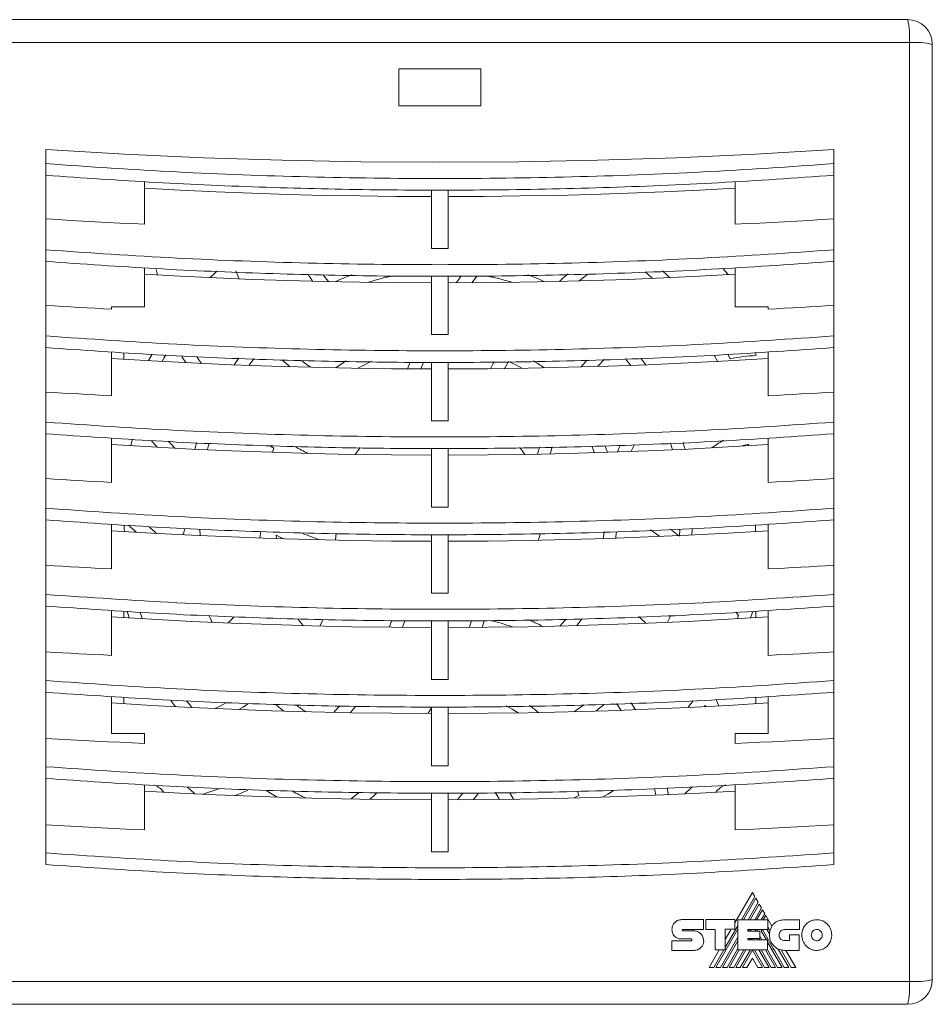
# Model space of a CAD drawing. Header units: millimetres. Extents: x 51 to 371, y 39 to 249.
# Tile 3 of 4: x 164 to 275, y 129 to 249. Entities that reach past the tile are written whole.
import ezdxf

# ---------------------------------------------------------------- set-up
doc = ezdxf.new("R2010")
doc.units = ezdxf.units.MM

msp = doc.modelspace()

# ---------------------------------------------------------------- linework, layer by layer
at = {"color": 7, "linetype": 'Continuous', "lineweight": 15}
for p, q in [((157.93, 249.46), (271.93, 249.46)), ((272.15, 246.67), (157.72, 246.67)), ((272.15, 132.24), (272.15, 246.67)), ((274.93, 246.46), (274.93, 132.46)), ((219.93, 243.46), (209.93, 243.46)), ((209.93, 243.46), (209.93, 238.96)), ((219.93, 238.96), (219.93, 243.46)), ((209.93, 238.96), (219.93, 238.96)), ((166.93, 233.62), (166.93, 231.91)), ((262.93, 233.62), (262.93, 231.91)), ((166.93, 231.91), (166.93, 230.49)), ((262.93, 231.91), (262.93, 230.49)), ((166.93, 230.49), (166.93, 223.09)), ((262.93, 223.09), (262.93, 230.49)), ((178.93, 224.52), (178.93, 229.7)), ((250.93, 229.7), (250.93, 224.52)), ((213.93, 221.59), (213.93, 228.68)), ((215.93, 228.68), (215.93, 221.59)), ((217.12, 227.89), (215.95, 227.94)), ((166.93, 223.09), (166.93, 221.41)), ((262.93, 223.09), (262.93, 221.41)), ((166.93, 221.41), (166.93, 219.99)), ((262.93, 221.41), (262.93, 219.99)), ((166.93, 219.99), (166.93, 212.56)), ((262.93, 212.56), (262.93, 219.99)), ((178.93, 214.46), (178.93, 219.2)), ((180.35, 219.02), (180.54, 218.35)), ((249.42, 219.14), (250.05, 218.39)), ((250.93, 219.2), (250.93, 214.46)), ((213.93, 211.08), (213.93, 218.18)), ((215.93, 218.18), (215.93, 211.08)), ((174.93, 214.17), (174.93, 214.46)), ((174.93, 214.46), (178.93, 214.46)), ((250.93, 214.46), (254.93, 214.46)), ((254.93, 214.46), (254.93, 214.17)), ((166.93, 212.56), (166.93, 210.91)), ((262.93, 212.56), (262.93, 210.91)), ((166.93, 210.91), (166.93, 209.49)), ((262.93, 210.91), (262.93, 209.49)), ((166.93, 209.49), (166.93, 202.03)), ((174.93, 203.62), (174.93, 208.94)), ((176.43, 208.09), (176.43, 208.87)), ((253.43, 208.88), (253.43, 208.53)), ((254.93, 208.94), (254.93, 203.62)), ((262.93, 202.03), (262.93, 209.49)), ((179.86, 208.68), (179.44, 207.91)), ((210.99, 206.9), (211.33, 207.72)), ((213.93, 200.57), (213.93, 207.68)), ((215.93, 207.68), (215.93, 200.57)), ((248.8, 207.77), (248.34, 208.59)), ((250.3, 208.14), (250.01, 208.67)), ((166.93, 202.03), (166.93, 200.41)), ((262.93, 202.03), (262.93, 200.41)), ((166.93, 200.41), (166.93, 198.99)), ((262.93, 200.41), (262.93, 198.99)), ((166.93, 198.99), (166.93, 191.51)), ((174.93, 193.07), (174.93, 198.44)), ((254.93, 198.44), (254.93, 193.07)), ((262.93, 191.51), (262.93, 198.99)), ((194.71, 197.23), (194.29, 197.5)), ((194.71, 197.23), (194.52, 196.73)), ((213.93, 190.06), (213.93, 197.18)), ((215.93, 197.18), (215.93, 190.06)), ((226.83, 196.5), (227.06, 197.36)), ((233.76, 196.68), (233.43, 197.49)), ((243.27, 197.04), (243.04, 197.86)), ((252.58, 197.54), (252.54, 197.71)), ((166.93, 191.51), (166.93, 189.91)), ((262.93, 191.51), (262.93, 189.91)), ((166.93, 189.91), (166.93, 188.49)), ((262.93, 189.91), (262.93, 188.49)), ((166.93, 188.49), (166.93, 180.98)), ((262.93, 180.98), (262.93, 188.49)), ((174.93, 182.53), (174.93, 187.94)), ((185.67, 187.38), (185.74, 186.58)), ((244.12, 186.51), (244.19, 187.38)), ((254.93, 187.94), (254.93, 182.53)), ((192.98, 186.28), (193.1, 187.06)), ((194.97, 186.62), (195.03, 186.21)), ((213.93, 179.55), (213.93, 186.68)), ((215.93, 186.68), (215.93, 179.55)), ((166.93, 180.98), (166.93, 179.41)), ((262.93, 180.98), (262.93, 179.41)), ((166.93, 179.41), (166.93, 177.99)), ((262.93, 179.41), (262.93, 177.99)), ((166.93, 177.99), (166.93, 170.45)), ((262.93, 170.45), (262.93, 177.99)), ((174.93, 171.98), (174.93, 177.44)), ((176.43, 176.59), (176.43, 177.37)), ((186.81, 176.82), (187.14, 176.11)), ((251.31, 176.84), (251.01, 177.24)), ((251.17, 176.45), (251.31, 176.84)), ((253.43, 177.38), (253.43, 176.59)), ((254.93, 177.44), (254.93, 171.98)), ((187.02, 176.02), (187.14, 176.11)), ((200.71, 176.35), (200.29, 175.59)), ((208.74, 175.42), (209.07, 176.22)), ((213.93, 169.05), (213.93, 176.18)), ((215.93, 176.18), (215.93, 169.05)), ((166.93, 170.45), (166.93, 168.91)), ((262.93, 170.45), (262.93, 168.91)), ((166.93, 168.91), (166.93, 167.49)), ((262.93, 168.91), (262.93, 167.49)), ((166.93, 167.49), (166.93, 159.93)), ((174.93, 162.46), (174.93, 166.94)), ((176.43, 166.09), (176.43, 166.87)), ((253.43, 166.88), (253.43, 166.09)), ((254.93, 166.94), (254.93, 162.46)), ((262.93, 159.93), (262.93, 167.49)), ((213.93, 158.54), (213.93, 165.68)), ((215.93, 165.68), (215.93, 158.54)), ((247.13, 165.73), (247.25, 165.88)), ((247.32, 165.74), (247.25, 165.88)), ((178.93, 162.46), (174.93, 162.46)), ((178.93, 161.25), (178.93, 162.46)), ((254.93, 162.46), (250.93, 162.46)), ((250.93, 162.46), (250.93, 161.25)), ((166.93, 159.93), (166.93, 158.41)), ((262.93, 159.93), (262.93, 158.41)), ((166.93, 158.41), (166.93, 156.99)), ((262.93, 158.41), (262.93, 156.99)), ((166.93, 156.99), (166.93, 149.4)), ((178.93, 156.21), (178.93, 156.2)), ((178.93, 150.71), (178.93, 156.2)), ((250.93, 156.2), (250.93, 156.22)), ((250.93, 156.2), (250.93, 150.71)), ((262.93, 149.4), (262.93, 156.99)), ((213.93, 148.03), (213.93, 155.18)), ((215.93, 155.18), (215.93, 148.03)), ((231.29, 154.61), (231.88, 154.89)), ((231.88, 154.89), (231.72, 155.44)), ((166.93, 149.4), (166.93, 147.91)), ((262.93, 149.4), (262.93, 147.91)), ((166.93, 147.91), (166.93, 146.49)), ((262.93, 147.91), (262.93, 146.49)), ((253.02, 143.09), (250.89, 139.4)), ((253.3, 142.6), (253.02, 143.09)), ((251.67, 139.77), (253.3, 142.6)), ((253.43, 142.38), (251.92, 139.77)), ((252.48, 139.77), (253.71, 141.9)), ((253.83, 141.68), (252.73, 139.77)), ((253.71, 141.9), (253.43, 142.38)), ((254.11, 141.2), (253.83, 141.68)), ((253.29, 139.77), (254.11, 141.2)), ((254.24, 140.98), (253.53, 139.77)), ((254.1, 139.77), (254.52, 140.49)), ((254.52, 140.49), (254.24, 140.98)), ((247.06, 139.78), (244.38, 139.78)), ((247.06, 138.59), (247.06, 139.78)), ((247.33, 139.78), (247.33, 138.59)), ((250.89, 139.78), (247.33, 139.78)), ((250.89, 138.6), (250.89, 139.78)), ((254.88, 139.77), (251.25, 139.77)), ((251.25, 139.77), (251.25, 136.08)), ((254.64, 140.28), (254.34, 139.77)), ((255.39, 138.99), (254.64, 140.28)), ((254.88, 138.58), (254.88, 139.77)), ((258.77, 139.76), (256.91, 139.76)), ((258.77, 138.56), (258.77, 139.76)), ((243.21, 138.58), (243.21, 138.58)), ((244.54, 138.59), (247.06, 138.59)), ((245.91, 138.4), (244.54, 138.4)), ((247.33, 138.59), (248.49, 138.59)), ((248.49, 138.59), (248.49, 136.08)), ((251.25, 138.6), (248.57, 133.96)), ((249.7, 136.36), (251.25, 139.04)), ((249.7, 138.6), (250.89, 138.6)), ((249.7, 136.08), (249.7, 138.6)), ((250.42, 138.6), (249.7, 137.35)), ((252.45, 138.38), (252.45, 138.58)), ((252.45, 138.58), (254.88, 138.58)), ((253.9, 138.38), (252.45, 138.38)), ((252.48, 138.38), (252.6, 138.58)), ((252.85, 138.58), (252.73, 138.38)), ((253.3, 138.38), (253.41, 138.58)), ((253.66, 138.58), (253.54, 138.38)), ((253.9, 137.48), (253.9, 138.38)), ((254.1, 138.36), (254.22, 138.58)), ((254.72, 137.3), (254.1, 138.36)), ((255.1, 138.03), (254.78, 138.58)), ((255.39, 138.99), (255.15, 138.4)), ((256.91, 138.56), (258.77, 138.56)), ((243.21, 137.21), (243.21, 136.03)), ((245.57, 137.21), (243.21, 137.21)), ((244.39, 137.42), (245.57, 137.42)), ((249.12, 133.96), (251.25, 137.64)), ((251.25, 137.2), (249.38, 133.96)), ((252.45, 137.48), (253.9, 137.48)), ((252.45, 137.3), (252.45, 137.48)), ((254.86, 137.3), (252.45, 137.3)), ((252.67, 137.3), (252.78, 137.48)), ((253.02, 137.48), (252.92, 137.3)), ((253.9, 137.3), (253.8, 137.48)), ((254.16, 137.3), (253.9, 137.76)), ((254.86, 136.08), (254.86, 137.3)), ((256.65, 133.96), (254.86, 137.05)), ((257.55, 137.22), (256.91, 137.22)), ((257.55, 137.93), (257.55, 137.22)), ((258.73, 137.93), (257.55, 137.93)), ((258.73, 136.03), (258.73, 137.93)), ((243.21, 136.03), (245.91, 136.03)), ((248.97, 136.08), (247.74, 133.96)), ((248.31, 133.96), (249.54, 136.08)), ((248.49, 136.08), (249.7, 136.08)), ((249.93, 133.96), (251.25, 136.24)), ((251.41, 136.08), (250.18, 133.96)), ((250.73, 133.96), (251.97, 136.08)), ((252.22, 136.08), (250.99, 133.96)), ((251.25, 136.08), (254.86, 136.08)), ((251.54, 133.96), (252.78, 136.08)), ((253.01, 136.07), (251.8, 133.96)), ((254.23, 133.96), (253.01, 136.07)), ((253.25, 136.08), (254.48, 133.96)), ((255.04, 133.96), (253.8, 136.08)), ((255.29, 133.96), (254.06, 136.08)), ((255.84, 133.96), (254.61, 136.08)), ((256.09, 133.96), (254.86, 136.08)), ((257.45, 133.96), (256.16, 136.19)), ((257.73, 133.96), (256.5, 136.08)), ((256.92, 136.03), (258.73, 136.03)), ((258.29, 133.96), (257.1, 136.03)), ((252.35, 133.96), (253.01, 135.1)), ((253.01, 135.1), (253.68, 133.96)), ((247.74, 133.96), (248.31, 133.96)), ((248.57, 133.96), (249.12, 133.96)), ((249.38, 133.96), (249.93, 133.96)), ((250.18, 133.96), (250.73, 133.96)), ((250.99, 133.96), (251.54, 133.96)), ((251.8, 133.96), (252.35, 133.96)), ((253.68, 133.96), (254.23, 133.96)), ((254.48, 133.96), (255.04, 133.96)), ((255.29, 133.96), (255.84, 133.96)), ((256.09, 133.96), (256.65, 133.96)), ((256.9, 133.96), (257.45, 133.96)), ((257.73, 133.96), (258.29, 133.96)), ((157.72, 132.24), (272.15, 132.24)), ((271.93, 129.46), (157.93, 129.46))]:
    msp.add_line(p, q, dxfattribs=at)
at = {"color": 7, "linetype": 'Continuous', "lineweight": 15, "flags": 128}
for points in [[(262.93, 233.62), (253.35, 233.07), (243.76, 232.64), (234.15, 232.34), (224.55, 232.15), (214.93, 232.09), (205.32, 232.15), (195.71, 232.34), (186.11, 232.64), (176.51, 233.07), (166.93, 233.62)], [(178.93, 228.94), (183.3, 228.7), (187.67, 228.49), (192.04, 228.31), (196.42, 228.17), (200.79, 228.05), (205.17, 227.97), (209.55, 227.91), (213.93, 227.89)], [(215.93, 227.89), (220.31, 227.91), (224.69, 227.97), (229.07, 228.05), (233.45, 228.17), (237.82, 228.31), (242.2, 228.49), (246.57, 228.7), (250.93, 228.94)], [(213.85, 227.94), (212.94, 227.91), (212.74, 227.89)], [(178.93, 224.52), (177.43, 224.6), (175.93, 224.67), (174.43, 224.75), (172.93, 224.83), (171.43, 224.92), (169.93, 225), (168.43, 225.09), (166.93, 225.19)], [(262.93, 225.19), (261.43, 225.09), (259.93, 225), (258.44, 224.92), (256.94, 224.83), (255.44, 224.75), (253.93, 224.67), (252.43, 224.6), (250.93, 224.52)], [(213.93, 221.59), (214.18, 221.59), (214.43, 221.59), (214.68, 221.59), (214.93, 221.59), (215.18, 221.59), (215.43, 221.59), (215.68, 221.59), (215.93, 221.59)], [(178.93, 218.44), (183.3, 218.2), (187.67, 217.99), (192.04, 217.81), (196.42, 217.67), (200.79, 217.55), (205.17, 217.47), (209.55, 217.41), (213.93, 217.39)], [(187.77, 218.82), (187.52, 218.58), (186.93, 218.02)], [(190.07, 218.85), (190.44, 217.94), (190.47, 217.87)], [(215.93, 217.39), (220.31, 217.41), (224.69, 217.47), (229.07, 217.55), (233.45, 217.67), (237.82, 217.81), (242.2, 217.99), (246.57, 218.2), (250.93, 218.44)], [(233, 218.46), (232.64, 218.2), (231.9, 217.62)], [(240.84, 217.93), (240.29, 218.43), (239.94, 218.73)], [(242.93, 218.02), (242.57, 218.38), (242.07, 218.84)], [(199.43, 217.58), (199.07, 218.1), (198.89, 218.37)], [(200.72, 218.35), (200.98, 218), (201.35, 217.54)], [(216.91, 217.39), (217.19, 217.77), (217.54, 218.22)], [(219.47, 218.22), (218.93, 217.56), (218.81, 217.4)], [(174.93, 214.17), (173.93, 214.22), (172.93, 214.28), (171.93, 214.33), (170.93, 214.39), (169.93, 214.45), (168.93, 214.51), (167.93, 214.57), (166.93, 214.63)], [(262.93, 214.63), (261.93, 214.57), (260.93, 214.51), (259.93, 214.45), (258.93, 214.39), (257.93, 214.33), (256.93, 214.28), (255.93, 214.22), (254.93, 214.17)], [(213.93, 211.08), (214.18, 211.08), (214.43, 211.08), (214.68, 211.08), (214.93, 211.08), (215.18, 211.08), (215.43, 211.08), (215.68, 211.08), (215.93, 211.08)], [(174.93, 208.18), (179.8, 207.89), (184.67, 207.63), (189.54, 207.41), (194.41, 207.23), (199.29, 207.09), (204.17, 206.98), (209.05, 206.92), (213.93, 206.89)], [(181.53, 208.6), (181.31, 208.2), (181.09, 207.82)], [(183.99, 207.66), (183.55, 208.33), (183.47, 208.46)], [(185.33, 208.37), (185.58, 208.01), (185.89, 207.57)], [(190.45, 208.21), (190.33, 208.04), (189.86, 207.4)], [(192.32, 208.15), (191.94, 207.67), (191.67, 207.33)], [(198.09, 207.93), (198.49, 207.61), (199.17, 207.09)], [(203.51, 207.87), (202.82, 207.42), (202.25, 207.02)], [(206.59, 207.82), (205.67, 207.37), (204.94, 206.97)], [(212.98, 207.75), (212.61, 206.9), (212.61, 206.89)], [(215.93, 206.89), (220.81, 206.92), (225.7, 206.98), (230.58, 207.09), (235.45, 207.23), (240.33, 207.41), (245.2, 207.63), (250.07, 207.89), (254.93, 208.18)], [(221.09, 206.92), (221.43, 207.54), (221.53, 207.74)], [(223.31, 207.8), (222.83, 206.97), (222.81, 206.94)], [(224.93, 206.97), (224.18, 207.38), (223.31, 207.8)], [(232.14, 207.13), (232.66, 207.76), (232.84, 207.96)], [(234.96, 208.06), (234.34, 207.39), (234.15, 207.19)], [(238.19, 207.33), (237.68, 207.98), (237.55, 208.14)], [(240.01, 207.4), (239.99, 207.43), (239.42, 208.19)], [(174.93, 203.62), (173.93, 203.67), (172.93, 203.73), (171.93, 203.78), (170.93, 203.84), (169.93, 203.89), (168.93, 203.95), (167.93, 204.01), (166.93, 204.07)], [(262.93, 204.07), (261.93, 204.01), (260.93, 203.95), (259.93, 203.89), (258.93, 203.84), (257.93, 203.78), (256.93, 203.73), (255.93, 203.67), (254.93, 203.62)], [(213.93, 200.57), (214.18, 200.57), (214.43, 200.57), (214.68, 200.57), (214.93, 200.57), (215.18, 200.57), (215.43, 200.57), (215.68, 200.57), (215.93, 200.57)], [(177.47, 198.32), (177.37, 197.9), (177.29, 197.54)], [(180.48, 197.35), (180.23, 197.63), (179.78, 198.14)], [(181.88, 198.04), (182.21, 197.69), (182.65, 197.23)], [(174.93, 197.68), (179.8, 197.39), (184.67, 197.13), (189.54, 196.91), (194.41, 196.73), (199.29, 196.59), (204.17, 196.48), (209.05, 196.42), (213.93, 196.39)], [(185.28, 197.92), (185.14, 197.38), (185.06, 197.11)], [(186.82, 197.84), (186.66, 197.26), (186.6, 197.04)], [(205.21, 197.32), (205.12, 197.19), (204.59, 196.48)], [(215.93, 196.39), (220.81, 196.42), (225.7, 196.48), (230.58, 196.59), (235.45, 196.73), (240.33, 196.91), (245.2, 197.13), (250.07, 197.39), (254.93, 197.68)], [(225.28, 196.48), (224.78, 197.15), (224.65, 197.32)], [(228.63, 197.38), (228.46, 196.79), (228.39, 196.54)], [(235.34, 196.73), (235.15, 197.25), (235.04, 197.52)], [(236.56, 196.77), (236.74, 197.2), (236.93, 197.6)], [(238.65, 197.69), (238.28, 196.96), (238.22, 196.83)], [(244.8, 197.11), (244.71, 197.45), (244.58, 197.91)], [(252.54, 197.71), (251.89, 197.55), (251.64, 197.48)], [(174.93, 193.07), (173.93, 193.12), (172.93, 193.18), (171.93, 193.23), (170.93, 193.29), (169.93, 193.34), (168.93, 193.4), (167.93, 193.46), (166.93, 193.52)], [(262.93, 193.52), (261.93, 193.46), (260.93, 193.4), (259.93, 193.34), (258.93, 193.29), (257.93, 193.23), (256.93, 193.18), (255.93, 193.12), (254.93, 193.07)], [(213.93, 190.06), (214.18, 190.06), (214.43, 190.06), (214.68, 190.06), (214.93, 190.06), (215.18, 190.06), (215.43, 190.06), (215.68, 190.06), (215.93, 190.06)], [(176.47, 187.87), (176.48, 187.47), (176.51, 187.08)], [(183.63, 186.68), (183.77, 187.13), (183.86, 187.46)], [(241.72, 186.47), (241.27, 186.8), (240.58, 187.28)], [(243.03, 187.36), (243.24, 187.2), (244.04, 186.57)], [(253.36, 187.08), (253.37, 187.19), (253.4, 187.87)], [(174.93, 187.18), (179.8, 186.89), (184.67, 186.63), (189.54, 186.41), (194.41, 186.23), (199.29, 186.09), (204.17, 185.98), (209.05, 185.92), (213.93, 185.89)], [(195.91, 186.18), (195.81, 186.23), (194.97, 186.62)], [(202.21, 186.02), (202.27, 186.47), (202.3, 186.84)], [(215.93, 185.89), (220.81, 185.92), (225.7, 185.98), (230.58, 186.09), (235.45, 186.23), (240.33, 186.41), (245.2, 186.63), (250.07, 186.89), (254.93, 187.18)], [(234.84, 186.21), (234.87, 186.45), (234.95, 186.99)], [(236.36, 186.26), (236.39, 186.49), (236.47, 187.05)], [(174.93, 182.53), (173.93, 182.58), (172.93, 182.63), (171.93, 182.68), (170.93, 182.74), (169.93, 182.79), (168.93, 182.85), (167.93, 182.91), (166.93, 182.96)], [(262.93, 182.96), (261.93, 182.91), (260.93, 182.85), (259.93, 182.79), (258.93, 182.74), (257.93, 182.68), (256.93, 182.63), (255.93, 182.58), (254.93, 182.53)], [(213.93, 179.55), (214.18, 179.55), (214.43, 179.55), (214.68, 179.55), (214.93, 179.55), (215.18, 179.55), (215.43, 179.55), (215.68, 179.55), (215.93, 179.55)], [(174.93, 176.68), (179.8, 176.39), (184.67, 176.13), (189.54, 175.91), (194.41, 175.73), (199.29, 175.59), (204.17, 175.48), (209.05, 175.42), (213.93, 175.39)], [(176.82, 177.32), (176.94, 176.96), (177.07, 176.55)], [(178.43, 177.21), (178.51, 176.97), (178.7, 176.45)], [(189.85, 176.68), (189.83, 176.65), (189.14, 175.93)], [(197.62, 176.43), (197.68, 176.35), (198.26, 175.61)], [(215.93, 175.39), (220.81, 175.42), (225.7, 175.48), (230.58, 175.59), (235.45, 175.73), (240.33, 175.91), (245.2, 176.13), (250.07, 176.39), (254.93, 176.68)], [(231.6, 175.61), (232.05, 176.18), (232.23, 176.41)], [(242.68, 176.01), (242.92, 176.52), (243.05, 176.81)], [(252.79, 176.55), (252.98, 177.11), (253.06, 177.35)], [(210.67, 176.2), (210.49, 175.73), (210.36, 175.41)], [(218.52, 175.4), (218.62, 175.72), (218.78, 176.21)], [(220.34, 176.21), (220.13, 175.51), (220.1, 175.41)], [(229.55, 175.56), (230.14, 176.22), (230.26, 176.35)], [(174.93, 171.98), (173.93, 172.03), (172.93, 172.08), (171.93, 172.13), (170.93, 172.19), (169.93, 172.24), (168.93, 172.3), (167.93, 172.35), (166.93, 172.41)], [(262.93, 172.41), (261.93, 172.35), (260.93, 172.3), (259.93, 172.24), (258.93, 172.19), (257.93, 172.13), (256.93, 172.08), (255.93, 172.03), (254.93, 171.98)], [(213.93, 169.05), (214.18, 169.05), (214.43, 169.05), (214.68, 169.05), (214.93, 169.05), (215.18, 169.05), (215.43, 169.05), (215.68, 169.05), (215.93, 169.05)], [(174.93, 166.18), (179.8, 165.89), (184.67, 165.63), (189.54, 165.41), (194.41, 165.23), (199.29, 165.09), (204.17, 164.98), (209.05, 164.92), (213.93, 164.89)], [(182.15, 166.54), (182.2, 166.46), (182.73, 165.73)], [(184.07, 166.45), (184.3, 166.14), (184.69, 165.63)], [(187.57, 165.49), (188.21, 165.82), (188.93, 166.22)], [(191.52, 166.07), (190.96, 165.69), (190.45, 165.37)], [(194.99, 165.94), (195.57, 165.46), (195.92, 165.18)], [(202.01, 165.03), (202.15, 165.17), (202.69, 165.78)], [(204.64, 165.76), (204.2, 165.24), (203.99, 164.99)], [(215.93, 164.89), (220.81, 164.92), (225.7, 164.98), (230.58, 165.09), (235.45, 165.23), (240.33, 165.41), (245.2, 165.63), (250.07, 165.89), (254.93, 166.18)], [(224.49, 164.96), (223.72, 165.43), (223.01, 165.83)], [(231.29, 165.11), (231.92, 165.54), (232.46, 165.94)], [(233.94, 165.18), (234.43, 165.57), (234.9, 165.96)], [(237.03, 165.28), (236.48, 166.06), (236.46, 166.09)], [(238.23, 166.18), (238.7, 165.48), (238.78, 165.35)], [(245.17, 165.63), (245.23, 165.71), (245.79, 166.43)], [(248.57, 166.59), (248.59, 166.56), (248.93, 165.83), (248.93, 165.82)], [(213.49, 164.89), (213.52, 164.94), (213.93, 165.59)], [(178.93, 161.25), (177.43, 161.32), (175.93, 161.39), (174.43, 161.46), (172.93, 161.54), (171.43, 161.61), (169.93, 161.69), (168.43, 161.78), (166.93, 161.86)], [(262.93, 161.86), (261.43, 161.78), (259.93, 161.69), (258.43, 161.61), (256.93, 161.54), (255.43, 161.46), (253.93, 161.39), (252.43, 161.32), (250.93, 161.25)], [(213.93, 158.54), (214.18, 158.54), (214.43, 158.54), (214.68, 158.54), (214.93, 158.54), (215.18, 158.54), (215.43, 158.54), (215.68, 158.54), (215.93, 158.54)], [(178.93, 155.44), (183.3, 155.2), (187.67, 154.99), (192.04, 154.81), (196.42, 154.67), (200.79, 154.55), (205.17, 154.47), (209.55, 154.41), (213.93, 154.39)], [(185.09, 155.11), (184.52, 155.62), (184.2, 155.9)], [(193.83, 155.48), (194.08, 155.32), (195.12, 154.71)], [(204.13, 154.48), (205, 155.21), (205.02, 155.22)], [(207.26, 155.21), (206.76, 154.75), (206.41, 154.45)], [(215.93, 154.39), (220.31, 154.41), (224.69, 154.47), (229.07, 154.55), (233.45, 154.67), (237.82, 154.81), (242.2, 154.99), (246.57, 155.2), (250.93, 155.44)], [(217.08, 154.39), (217.46, 154.85), (217.75, 155.2)], [(219.64, 155.17), (219.52, 155.01), (219.03, 154.4)], [(222.21, 154.43), (221.91, 154.92), (221.65, 155.27)], [(223.45, 155.28), (223.47, 155.25), (223.89, 154.46)], [(234.74, 154.71), (235.38, 155.08), (236.03, 155.47)], [(241.26, 154.95), (241.13, 155.61), (241.1, 155.76)], [(242.62, 155.83), (242.75, 155.15), (242.77, 155.02)], [(245.72, 155.95), (245.57, 155.82), (244.77, 155.11)], [(178.93, 150.71), (177.43, 150.78), (175.93, 150.85), (174.43, 150.92), (172.93, 150.99), (171.43, 151.07), (169.93, 151.15), (168.43, 151.23), (166.93, 151.32)], [(262.93, 151.32), (261.43, 151.23), (259.93, 151.15), (258.43, 151.07), (256.93, 150.99), (255.43, 150.92), (253.93, 150.85), (252.43, 150.78), (250.93, 150.71)], [(213.93, 148.03), (214.18, 148.03), (214.43, 148.03), (214.68, 148.03), (214.93, 148.03), (215.18, 148.03), (215.43, 148.03), (215.68, 148.03), (215.93, 148.03)]]:
    msp.add_lwpolyline(points, dxfattribs=at)
at = {"color": 7, "linetype": 'Continuous', "lineweight": 15}
for centre, radius, start, end in [((262.52, 247.33), 9.65, 356.0813, 12.728), ((271.93, 246.46), 3, 0, 90), ((272.81, 237.04), 9.65, 77.272, 93.9187), ((254.18, 189.46), 37.42, 129.1565, 131.3121), ((214.93, 189.46), 30.83, 110.329, 114.4633), ((214.93, 189.46), 29.33, 101.1804, 107.37), ((214.93, 189.46), 29.33, 72.63, 79.0529), ((214.93, 189.46), 30.83, 65.5367, 69.6292), ((214.93, 228.71), 28.25, 227.2486, 229.7046), ((214.93, 189.46), 21.67, 54.1575, 58.2774), ((254.18, 189.46), 19.08, 92.2524, 101.7372), ((254.18, 189.46), 9.92, 118.3177, 127.9311), ((214.93, 228.71), 35.92, 240.6158, 243.3718), ((214.93, 228.71), 55.75, 227.1496, 228.432), ((214.93, 228.71), 54.25, 229.2322, 230.4884), ((214.93, 189.46), 30.83, 354.781, 356.2568), ((214.93, 228.71), 45.08, 248.1341, 251.0641), ((214.93, 189.46), 12.5, 343.9795, 347.825), ((214.93, 150.21), 35.92, 45.6704, 47.6053), ((214.93, 150.21), 26.75, 70.701, 76.7928), ((214.93, 150.21), 28.25, 63.6316, 67.7355), ((214.93, 189.46), 29.33, 233.3558, 236.1117), ((214.93, 150.21), 19.08, 50.8586, 55.1465), ((179.18, 153.71), 2.65, 37.0812, 68.9268), ((250.68, 153.71), 2.65, 110.3624, 142.9188), ((175.68, 189.46), 35.92, 286.7548, 290.0234), ((175.68, 189.46), 37.42, 292.5149, 295.0934), ((214.93, 189.46), 38.5, 242.228, 244.8502), ((271.93, 132.46), 3, 270, 0), ((262.52, 131.58), 9.65, 347.272, 3.9187), ((272.81, 141.87), 9.65, 266.0813, 282.728)]:
    msp.add_arc(centre, radius, start, end, dxfattribs=at)
for points, knots in [([(166.93, 231.91), (172.24, 231.54), (182.87, 230.82), (198.89, 230.24), (214.94, 230.03), (230.99, 230.24), (247, 230.82), (257.62, 231.54), (262.93, 231.91)], [0, 0, 0, 0, 0.166416, 0.333025, 0.500041, 0.667053, 0.833635, 1, 1, 1, 1]), ([(166.93, 230.49), (171.4, 230.18), (180.33, 229.56), (193.78, 228.99), (207.24, 228.68), (220.92, 228.66), (234.81, 228.94), (248.9, 229.52), (258.25, 230.17), (262.93, 230.49)], [0, 0, 0, 0, 0.139964, 0.279978, 0.420018, 0.560057, 0.70674, 0.853388, 1, 1, 1, 1]), ([(166.93, 221.41), (172.24, 221.04), (182.87, 220.32), (198.89, 219.74), (214.94, 219.53), (230.99, 219.74), (247, 220.32), (257.62, 221.04), (262.93, 221.41)], [0, 0, 0, 0, 0.166416, 0.333025, 0.500041, 0.667053, 0.833635, 1, 1, 1, 1]), ([(166.93, 219.99), (171.4, 219.68), (180.33, 219.06), (193.78, 218.49), (207.24, 218.18), (220.92, 218.16), (234.81, 218.44), (248.9, 219.02), (258.25, 219.67), (262.93, 219.99)], [0, 0, 0, 0, 0.139964, 0.279978, 0.420018, 0.560057, 0.70674, 0.853388, 1, 1, 1, 1]), ([(166.93, 210.91), (172.24, 210.54), (182.87, 209.82), (198.89, 209.24), (214.94, 209.03), (230.99, 209.24), (247, 209.82), (257.62, 210.54), (262.93, 210.91)], [0, 0, 0, 0, 0.166416, 0.333025, 0.500041, 0.667053, 0.833635, 1, 1, 1, 1]), ([(166.93, 209.49), (171.4, 209.18), (180.33, 208.56), (193.78, 207.99), (207.24, 207.68), (220.92, 207.66), (234.81, 207.94), (248.9, 208.52), (258.25, 209.17), (262.93, 209.49)], [0, 0, 0, 0, 0.139964, 0.279978, 0.420018, 0.560057, 0.70674, 0.853388, 1, 1, 1, 1]), ([(166.93, 200.41), (172.24, 200.04), (182.87, 199.32), (198.89, 198.74), (214.94, 198.53), (230.99, 198.74), (247, 199.32), (257.62, 200.04), (262.93, 200.41)], [0, 0, 0, 0, 0.166416, 0.333025, 0.500041, 0.667053, 0.833635, 1, 1, 1, 1]), ([(166.93, 198.99), (171.4, 198.68), (180.33, 198.06), (193.78, 197.49), (207.24, 197.18), (220.92, 197.16), (234.81, 197.44), (248.9, 198.02), (258.25, 198.67), (262.93, 198.99)], [0, 0, 0, 0, 0.139964, 0.279978, 0.420018, 0.560057, 0.70674, 0.853388, 1, 1, 1, 1]), ([(166.93, 189.91), (172.24, 189.54), (182.87, 188.82), (198.89, 188.24), (214.94, 188.03), (230.99, 188.24), (247, 188.82), (257.62, 189.54), (262.93, 189.91)], [0, 0, 0, 0, 0.166416, 0.333025, 0.500041, 0.667053, 0.833635, 1, 1, 1, 1]), ([(166.93, 188.49), (171.4, 188.18), (180.33, 187.56), (193.78, 186.99), (207.24, 186.68), (220.92, 186.66), (234.81, 186.94), (248.9, 187.52), (258.25, 188.17), (262.93, 188.49)], [0, 0, 0, 0, 0.139964, 0.279978, 0.420018, 0.560057, 0.70674, 0.853388, 1, 1, 1, 1]), ([(166.93, 179.41), (172.24, 179.04), (182.87, 178.32), (198.89, 177.74), (214.94, 177.53), (230.99, 177.74), (247, 178.32), (257.62, 179.04), (262.93, 179.41)], [0, 0, 0, 0, 0.166416, 0.333025, 0.500041, 0.667053, 0.833635, 1, 1, 1, 1]), ([(166.93, 177.99), (171.4, 177.68), (180.33, 177.06), (193.78, 176.49), (207.24, 176.18), (220.92, 176.16), (234.81, 176.44), (248.9, 177.02), (258.25, 177.67), (262.93, 177.99)], [0, 0, 0, 0, 0.139964, 0.279978, 0.420018, 0.560057, 0.70674, 0.853388, 1, 1, 1, 1]), ([(166.93, 168.91), (172.24, 168.54), (182.87, 167.82), (198.89, 167.24), (214.94, 167.03), (230.99, 167.24), (247, 167.82), (257.62, 168.54), (262.93, 168.91)], [0, 0, 0, 0, 0.166416, 0.333025, 0.500041, 0.667053, 0.833635, 1, 1, 1, 1]), ([(166.93, 167.49), (171.4, 167.18), (180.33, 166.56), (193.78, 165.99), (207.24, 165.68), (220.92, 165.66), (234.81, 165.94), (248.9, 166.52), (258.25, 167.17), (262.93, 167.49)], [0, 0, 0, 0, 0.139964, 0.279978, 0.420018, 0.560057, 0.70674, 0.853388, 1, 1, 1, 1]), ([(166.93, 158.41), (172.24, 158.04), (182.87, 157.32), (198.89, 156.74), (214.94, 156.53), (230.99, 156.74), (247, 157.32), (257.62, 158.04), (262.93, 158.41)], [0, 0, 0, 0, 0.166416, 0.333025, 0.500041, 0.667053, 0.833635, 1, 1, 1, 1]), ([(166.93, 156.99), (171.4, 156.68), (180.33, 156.06), (193.78, 155.49), (207.24, 155.18), (220.92, 155.16), (234.81, 155.44), (248.9, 156.02), (258.25, 156.67), (262.93, 156.99)], [0, 0, 0, 0, 0.139964, 0.279978, 0.420018, 0.560057, 0.70674, 0.853388, 1, 1, 1, 1]), ([(166.93, 147.91), (172.24, 147.54), (182.87, 146.82), (198.89, 146.24), (214.94, 146.03), (230.99, 146.24), (247, 146.82), (257.62, 147.54), (262.93, 147.91)], [0, 0, 0, 0, 0.166416, 0.333025, 0.500041, 0.667053, 0.833635, 1, 1, 1, 1]), ([(166.93, 146.49), (171.4, 146.18), (180.33, 145.56), (193.78, 144.99), (207.24, 144.68), (220.92, 144.66), (234.81, 144.94), (248.9, 145.52), (258.25, 146.17), (262.93, 146.49)], [0, 0, 0, 0, 0.139964, 0.279978, 0.420018, 0.560057, 0.70674, 0.853388, 1, 1, 1, 1]), ([(243.56, 139.43), (243.51, 139.37), (243.37, 139.21), (243.24, 138.91), (243.22, 138.68), (243.21, 138.58)], [0, 0, 0, 0, 0.244625, 0.679406, 1, 1, 1, 1]), ([(244.38, 139.78), (244.24, 139.77), (243.96, 139.73), (243.69, 139.56), (243.58, 139.45), (243.56, 139.43)], [0, 0, 0, 0, 0.478146, 0.893345, 1, 1, 1, 1]), ([(255.59, 139.25), (255.58, 139.23), (255.54, 139.19), (255.46, 139.1), (255.42, 139.03), (255.39, 138.99)], [0, 0, 0, 0, 0.250947, 0.501892, 1, 1, 1, 1]), ([(256.91, 139.76), (256.69, 139.74), (256.34, 139.71), (255.9, 139.52), (255.7, 139.34), (255.59, 139.25)], [0, 0, 0, 0, 0.451661, 0.717597, 1, 1, 1, 1]), ([(259.56, 139.22), (259.48, 139.13), (259.27, 138.88), (259.07, 138.42), (259.04, 138.05), (259.03, 137.89)], [0, 0, 0, 0, 0.2449718, 0.6783858, 1, 1, 1, 1]), ([(260.85, 139.77), (260.62, 139.75), (260.2, 139.7), (259.78, 139.43), (259.6, 139.26), (259.56, 139.22)], [0, 0, 0, 0, 0.4761453, 0.8913489, 1, 1, 1, 1]), ([(262.15, 139.22), (261.97, 139.37), (261.63, 139.65), (261.15, 139.76), (260.9, 139.77), (260.85, 139.77)], [0, 0, 0, 0, 0.475709, 0.90669, 1, 1, 1, 1]), ([(262.68, 137.89), (262.65, 138.14), (262.6, 138.59), (262.33, 139.02), (262.17, 139.2), (262.15, 139.22)], [0, 0, 0, 0, 0.4952755, 0.936897, 1, 1, 1, 1]), ([(243.21, 138.58), (243.22, 138.44), (243.23, 138.23), (243.35, 137.95), (243.46, 137.82), (243.52, 137.75)], [0, 0, 0, 0, 0.444953, 0.686476, 1, 1, 1, 1]), ([(244.47, 138.48), (244.47, 138.49), (244.47, 138.51), (244.48, 138.53), (244.49, 138.55), (244.49, 138.56)], [0, 0, 0, 0, 0.271668, 0.5297, 1, 1, 1, 1]), ([(244.49, 138.42), (244.49, 138.43), (244.48, 138.44), (244.47, 138.46), (244.47, 138.48), (244.47, 138.48)], [0, 0, 0, 0, 0.248019, 0.692107, 1, 1, 1, 1]), ([(244.49, 138.56), (244.5, 138.57), (244.51, 138.58), (244.52, 138.58), (244.53, 138.59), (244.54, 138.59)], [0, 0, 0, 0, 0.426893, 0.672555, 1, 1, 1, 1]), ([(244.54, 138.4), (244.54, 138.4), (244.52, 138.4), (244.5, 138.42), (244.49, 138.42), (244.49, 138.42)], [0, 0, 0, 0, 0.474829, 0.877152, 1, 1, 1, 1]), ([(246.73, 138.04), (246.62, 138.13), (246.41, 138.32), (246.1, 138.4), (245.94, 138.4), (245.91, 138.4)], [0, 0, 0, 0, 0.46937, 0.902858, 1, 1, 1, 1]), ([(247.08, 137.17), (247.06, 137.33), (247.04, 137.57), (246.89, 137.86), (246.79, 137.98), (246.73, 138.04)], [0, 0, 0, 0, 0.5054241, 0.7483502, 1, 1, 1, 1]), ([(256.9, 133.96), (256.46, 134.72), (255.56, 136.26), (254.67, 137.8), (254.23, 138.58)], [0, 0, 0, 0, 0.500002, 1, 1, 1, 1]), ([(255.15, 138.4), (255.11, 138.47), (255.02, 138.63), (254.93, 138.78), (254.88, 138.86)], [0, 0, 0, 0, 0.47187, 1, 1, 1, 1]), ([(255.15, 138.4), (255.14, 138.37), (255.13, 138.31), (255.11, 138.18), (255.1, 138.09), (255.1, 138.03)], [0, 0, 0, 0, 0.2553939, 0.510783, 1, 1, 1, 1]), ([(255.1, 138.03), (255.1, 137.82), (255.1, 137.41), (255.37, 136.83), (255.79, 136.38), (256.33, 136.08), (256.73, 136.05), (256.92, 136.03)], [0, 0, 0, 0, 0.202918, 0.405885, 0.609235, 0.812737, 1, 1, 1, 1]), ([(256.26, 137.89), (256.27, 137.98), (256.29, 138.14), (256.38, 138.29), (256.44, 138.36), (256.45, 138.37)], [0, 0, 0, 0, 0.496482, 0.939879, 1, 1, 1, 1]), ([(256.45, 138.37), (256.51, 138.42), (256.63, 138.52), (256.8, 138.56), (256.89, 138.56), (256.91, 138.56)], [0, 0, 0, 0, 0.476501, 0.902885, 1, 1, 1, 1]), ([(260.38, 138.38), (260.36, 138.35), (260.28, 138.25), (260.2, 138.09), (260.19, 137.95), (260.19, 137.89)], [0, 0, 0, 0, 0.245801, 0.679437, 1, 1, 1, 1]), ([(260.85, 138.58), (260.77, 138.57), (260.61, 138.55), (260.46, 138.46), (260.4, 138.39), (260.38, 138.38)], [0, 0, 0, 0, 0.474159, 0.889114, 1, 1, 1, 1]), ([(261.32, 138.38), (261.26, 138.43), (261.14, 138.54), (260.96, 138.58), (260.87, 138.58), (260.85, 138.58)], [0, 0, 0, 0, 0.475757, 0.907262, 1, 1, 1, 1]), ([(261.52, 137.89), (261.51, 137.98), (261.49, 138.15), (261.39, 138.31), (261.33, 138.37), (261.32, 138.38)], [0, 0, 0, 0, 0.495534, 0.93717, 1, 1, 1, 1]), ([(243.52, 137.75), (243.58, 137.7), (243.74, 137.56), (244.05, 137.44), (244.28, 137.42), (244.39, 137.42)], [0, 0, 0, 0, 0.250204, 0.666733, 1, 1, 1, 1]), ([(245.57, 137.42), (245.57, 137.41), (245.59, 137.41), (245.6, 137.4), (245.61, 137.39), (245.62, 137.39)], [0, 0, 0, 0, 0.318857, 0.635836, 1, 1, 1, 1]), ([(245.62, 137.24), (245.62, 137.23), (245.6, 137.22), (245.58, 137.22), (245.57, 137.21), (245.57, 137.21)], [0, 0, 0, 0, 0.458947, 0.885222, 1, 1, 1, 1]), ([(245.62, 137.39), (245.62, 137.38), (245.63, 137.37), (245.64, 137.34), (245.65, 137.32), (245.65, 137.31)], [0, 0, 0, 0, 0.273941, 0.523043, 1, 1, 1, 1]), ([(245.65, 137.31), (245.65, 137.3), (245.65, 137.28), (245.64, 137.26), (245.63, 137.25), (245.62, 137.24)], [0, 0, 0, 0, 0.254367, 0.714653, 1, 1, 1, 1]), ([(246.74, 136.36), (246.83, 136.47), (247, 136.68), (247.07, 136.98), (247.08, 137.14), (247.08, 137.17)], [0, 0, 0, 0, 0.468629, 0.880265, 1, 1, 1, 1]), ([(256.45, 137.42), (256.42, 137.45), (256.35, 137.54), (256.27, 137.7), (256.26, 137.84), (256.26, 137.89)], [0, 0, 0, 0, 0.244823, 0.679872, 1, 1, 1, 1]), ([(256.91, 137.22), (256.83, 137.23), (256.68, 137.25), (256.53, 137.34), (256.46, 137.4), (256.45, 137.42)], [0, 0, 0, 0, 0.473245, 0.889025, 1, 1, 1, 1]), ([(259.03, 137.89), (259.05, 137.65), (259.1, 137.19), (259.37, 136.77), (259.54, 136.59), (259.56, 136.57)], [0, 0, 0, 0, 0.494739, 0.938162, 1, 1, 1, 1]), ([(260.19, 137.89), (260.2, 137.8), (260.22, 137.63), (260.32, 137.48), (260.38, 137.41), (260.38, 137.41)], [0, 0, 0, 0, 0.497847, 0.944787, 1, 1, 1, 1]), ([(260.38, 137.41), (260.45, 137.35), (260.57, 137.25), (260.74, 137.21), (260.83, 137.21), (260.85, 137.2)], [0, 0, 0, 0, 0.472356, 0.900675, 1, 1, 1, 1]), ([(260.85, 137.2), (260.94, 137.21), (261.09, 137.23), (261.24, 137.33), (261.31, 137.39), (261.32, 137.41)], [0, 0, 0, 0, 0.477689, 0.892976, 1, 1, 1, 1]), ([(261.32, 137.41), (261.35, 137.44), (261.43, 137.53), (261.51, 137.7), (261.52, 137.84), (261.52, 137.89)], [0, 0, 0, 0, 0.244592, 0.677732, 1, 1, 1, 1]), ([(262.15, 136.57), (262.22, 136.66), (262.44, 136.91), (262.64, 137.37), (262.67, 137.74), (262.68, 137.89)], [0, 0, 0, 0, 0.243772, 0.675571, 1, 1, 1, 1]), ([(245.91, 136.03), (246.06, 136.05), (246.29, 136.07), (246.56, 136.21), (246.68, 136.31), (246.74, 136.36)], [0, 0, 0, 0, 0.496197, 0.743027, 1, 1, 1, 1]), ([(259.56, 136.57), (259.74, 136.42), (260.07, 136.14), (260.56, 136.03), (260.81, 136.02), (260.85, 136.02)], [0, 0, 0, 0, 0.475202, 0.904382, 1, 1, 1, 1]), ([(260.85, 136.02), (261.08, 136.04), (261.51, 136.09), (261.93, 136.36), (262.11, 136.53), (262.15, 136.57)], [0, 0, 0, 0, 0.478413, 0.895724, 1, 1, 1, 1])]:
    msp.add_open_spline(points, degree=3, knots=knots, dxfattribs=at)

doc.saveas('drawing.dxf')
